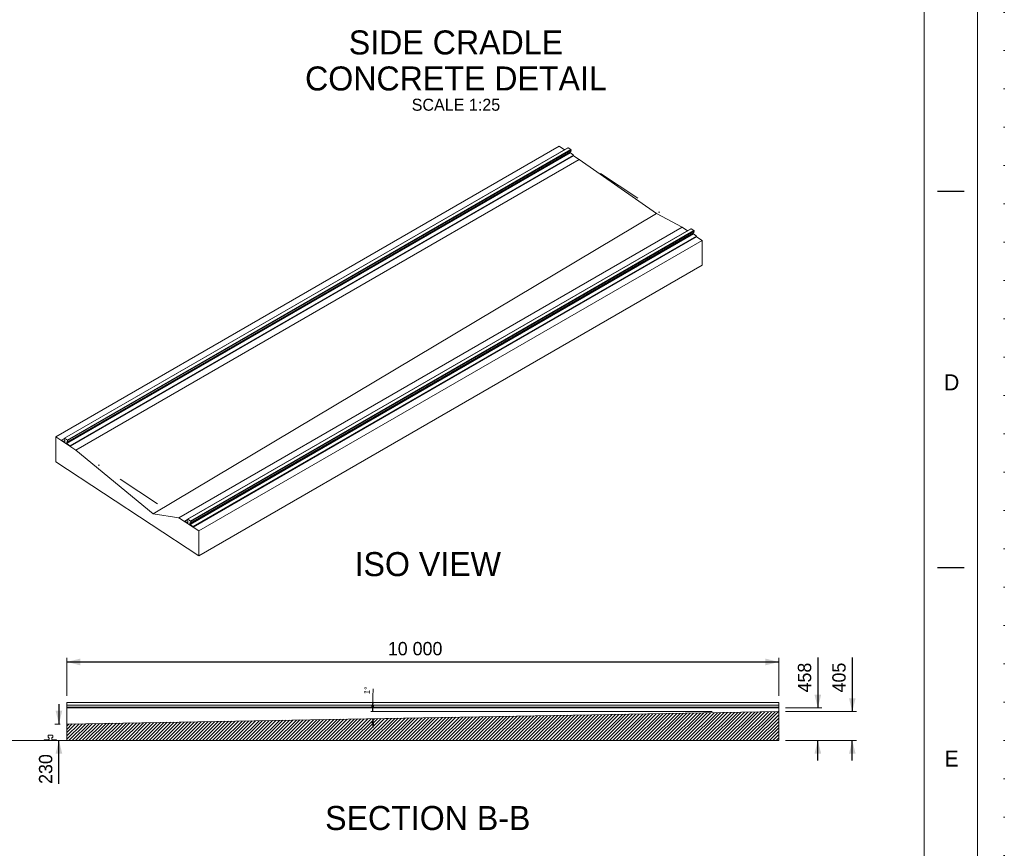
# Model space of a CAD drawing. Header units: millimetres. Extents: x 39621 to 102696, y -761809 to -717259.
# Tile 5 of 7: x 88865 to 102696, y -743476 to -731831. Entities that reach past the tile are written whole.
import ezdxf
from ezdxf.enums import TextEntityAlignment as Align

# ---------------------------------------------------------------- set-up
doc = ezdxf.new("R2010")
doc.units = ezdxf.units.MM
doc.header["$MEASUREMENT"] = 0
doc.linetypes.add('DGN Style 1', pattern=[538.500371, 0.896007, -537.604364])
doc.linetypes.add('DGN Style 6', pattern=[1704.205833, 0.896007, -358.402909, 627.205091, -358.402909, 0.896007, -358.402909])
doc.styles.add('Style-ENGINEERING', font='ENGINEERING.shx')
doc.styles.add('Style-ENGINEERING_0', font='ENGINEERING.shx')
doc.dimstyles.new('MetricMM', dxfattribs={"dimtxt": 3, "dimasz": 3, "dimexe": 1.5, "dimexo": 1.5, "dimgap": 1.5, "dimtad": 1, "dimdec": 0, "dimzin": 7, "dimtxsty": 'Style-ENGINEERING_0', "dimcen": 0.09, "dimclrd": 1, "dimclre": 1, "dimclrt": 7, "dimadec": 0, "dimazin": 3, "dimtfac": 1, "dimtdec": 0, "dimtofl": 0, "dimtmove": 0, "dimatfit": 3, "dimfxl": 1, "dimtzin": 7, "dimlwd": -1, "dimlwe": 0, "dimarcsym": 0})

# ---------------------------------------------------------------- blocks, each defined once
blk = doc.blocks.new('*D85')
at = {"color": 1, "linetype": 'Continuous', "lineweight": 0, "transparency": 16777216}
for p, q in [((18369, -1800), (18369, -1267)), ((28369, -1800), (28369, -1267))]:
    blk.add_line(p, q, dxfattribs=at)
at = {"color": 1, "linetype": 'Continuous', "transparency": 16777216}
blk.add_line((18369, -1323), (28369, -1323), dxfattribs=at)
at = {"color": 1, "linetype": 'Continuous', "lineweight": 0, "transparency": 16777216}
blk.add_solid([(18557, -1370), (18369, -1323), (18557, -1276)], dxfattribs=at)
at = {"color": 1, "linetype": 'Continuous', "lineweight": 0, "transparency": 16777216, "extrusion": (0, 0, -1)}
blk.add_solid([(-28182, -1276), (-28369, -1323), (-28182, -1370)], dxfattribs=at)
at = {"layer": 'Defpoints', "color": 7, "linetype": 'Continuous', "lineweight": 0, "transparency": 16777216}
for p in [(23369, -1323), (28369, -1323), (18369, -1893), (28369, -1893)]:
    blk.add_point(p, dxfattribs=at)
at = {"color": 7, "linetype": 'Continuous', "lineweight": 0, "transparency": 16777216, "style": 'Style-ENGINEERING'}
blk.add_text('10 000', height=187.5, dxfattribs=at).set_placement((22878, -1136), align=Align.MIDDLE_LEFT)
blk = doc.blocks.new('*D86')
at = {"color": 1, "linetype": 'Continuous', "transparency": 16777216}
for p, q in [((18258, -1915), (18258, -2196)), ((18258, -3037), (18258, -2426))]:
    blk.add_line(p, q, dxfattribs=at)
at = {"color": 1, "linetype": 'Continuous', "lineweight": 0, "transparency": 16777216}
for p, q in [((18275, -2196), (18202, -2196)), ((18275, -2426), (18202, -2426))]:
    blk.add_line(p, q, dxfattribs=at)
blk.add_solid([(18305, -2008), (18258, -2196), (18211, -2008)], dxfattribs=at)
at = {"color": 1, "linetype": 'Continuous', "lineweight": 0, "transparency": 16777216, "extrusion": (0, 0, -1)}
blk.add_solid([(-18211, -2614), (-18258, -2426), (-18305, -2614)], dxfattribs=at)
at = {"layer": 'Defpoints', "color": 7, "linetype": 'Continuous', "lineweight": 0, "transparency": 16777216}
for p in [(18369, -2196), (18258, -2426), (18369, -2426), (18258, -2795)]:
    blk.add_point(p, dxfattribs=at)
at = {"color": 7, "linetype": 'Continuous', "lineweight": 0, "transparency": 16777216, "style": 'Style-ENGINEERING'}
blk.add_text('230', height=187.5, rotation=90, dxfattribs=at).set_placement((18071, -3037), align=Align.MIDDLE_LEFT)
blk = doc.blocks.new('*D87')
at = {"color": 1, "linetype": 'Continuous', "transparency": 16777216}
for p, q in [((29402, -1261), (29402, -2021)), ((29402, -2708), (29402, -2426))]:
    blk.add_line(p, q, dxfattribs=at)
at = {"color": 1, "linetype": 'Continuous', "lineweight": 0, "transparency": 16777216}
for p, q in [((28463, -2021), (29459, -2021)), ((28463, -2426), (29459, -2426))]:
    blk.add_line(p, q, dxfattribs=at)
blk.add_solid([(29449, -1834), (29402, -2021), (29356, -1834)], dxfattribs=at)
at = {"color": 1, "linetype": 'Continuous', "lineweight": 0, "transparency": 16777216, "extrusion": (0, 0, -1)}
blk.add_solid([(-29356, -2614), (-29402, -2426), (-29449, -2614)], dxfattribs=at)
at = {"layer": 'Defpoints', "color": 7, "linetype": 'Continuous', "lineweight": 0, "transparency": 16777216}
for p in [(29402, -1507), (28369, -2021), (29402, -2021), (28369, -2426)]:
    blk.add_point(p, dxfattribs=at)
at = {"color": 7, "linetype": 'Continuous', "lineweight": 0, "transparency": 16777216, "style": 'Style-ENGINEERING'}
blk.add_text('405', height=187.5, rotation=90, dxfattribs=at).set_placement((29215, -1752), align=Align.MIDDLE_LEFT)
blk = doc.blocks.new('*D88')
at = {"color": 1, "linetype": 'Continuous', "transparency": 16777216}
for p, q in [((28918, -1261), (28918, -1968)), ((28918, -2708), (28918, -2426))]:
    blk.add_line(p, q, dxfattribs=at)
at = {"color": 1, "linetype": 'Continuous', "lineweight": 0, "transparency": 16777216}
for p, q in [((28463, -1968), (28974, -1968)), ((28463, -2426), (28974, -2426))]:
    blk.add_line(p, q, dxfattribs=at)
blk.add_solid([(28965, -1781), (28918, -1968), (28871, -1781)], dxfattribs=at)
at = {"color": 1, "linetype": 'Continuous', "lineweight": 0, "transparency": 16777216, "extrusion": (0, 0, -1)}
blk.add_solid([(-28871, -2614), (-28918, -2426), (-28965, -2614)], dxfattribs=at)
at = {"layer": 'Defpoints', "color": 7, "linetype": 'Continuous', "lineweight": 0, "transparency": 16777216}
for p in [(28918, -1507), (28369, -1968), (28918, -1968), (28369, -2426)]:
    blk.add_point(p, dxfattribs=at)
at = {"color": 7, "linetype": 'Continuous', "lineweight": 0, "transparency": 16777216, "style": 'Style-ENGINEERING'}
blk.add_text('458', height=187.5, rotation=90, dxfattribs=at).set_placement((28731, -1752), align=Align.MIDDLE_LEFT)
blk = doc.blocks.new('*D90')
at = {"color": 1, "linetype": 'Continuous', "lineweight": 0, "transparency": 16777216}
for p, q in [((27432, -2021), (22639, -2021)), ((23328, -2109), (22640, -2121))]:
    blk.add_line(p, q, dxfattribs=at)
at = {"color": 1, "linetype": 'Continuous', "transparency": 16777216}
for start, end in [(178.746, 180), (181, 182.254)]:
    blk.add_arc((28369, -2021), 5705, start, end, dxfattribs=at)
at = {"color": 1, "linetype": 'Continuous', "lineweight": 0, "transparency": 16777216, "extrusion": (0, 0, -1)}
for points in [[(-22685, -1938), (-22664, -2021), (-22644, -1938)], [(-22646, -2205), (-22665, -2121), (-22687, -2204)]]:
    blk.add_solid(points, dxfattribs=at)
at = {"color": 7, "linetype": 'Continuous', "lineweight": 0, "transparency": 16777216, "style": 'Style-ENGINEERING'}
blk.add_text('1°', height=83.2, rotation=86.4358, dxfattribs=at).set_placement((22584, -1777), align=Align.MIDDLE_LEFT)
blk = doc.blocks.new('*U91')
for p, q in [((412.95, 70.53), (407.95, 70.53)), ((412.95, 0.03), (407.95, 0.03))]:
    blk.add_line(p, q)
at = {"color": 7, "linetype": 'Continuous', "lineweight": 0, "flags": 128}
blk.add_lwpolyline([(-415.55, 292.03), (415.45, 292.03), (415.45, -291.97), (-415.55, -291.97), (-415.55, 292.03)], close=True, dxfattribs=at)
at = {"color": 7, "linetype": 'Continuous', "lineweight": 13, "flags": 128}
blk.add_lwpolyline([(-405.55, 282.03), (405.45, 282.03), (405.45, -281.97), (-405.55, -281.97), (-405.55, 282.03)], close=True, dxfattribs=at)
at = {"char_height": 3, "attachment_point": 5, "line_spacing_factor": 1.2, "style": 'Style-ENGINEERING'}
for s, insert in [('D', (410.58, 34.78)), ('E', (410.58, -35.72))]:
    blk.add_mtext(s, dxfattribs=dict(at, insert=insert))
blk = doc.blocks.new('*U53')
at = {"linetype": 'DGN Style 6', "lineweight": 0}
h = blk.add_hatch(dxfattribs=at)
h.set_pattern_fill('HATCH', style=0, pattern_type=2)
h.set_pattern_definition([(224.76863, (28176.95, -2570.69), (-23.2401, 23.42856), [])])
h.paths.add_polyline_path([(28369.2, -2426.4), (28369.2, -2021.4), (18369.2, -2196), (18369.2, -2426.4)])
at = {"color": 7, "linetype": 'Continuous', "lineweight": 0}
for p, q in [((18213.2, 1840.7), (25284.2, 5923.2)), ((25284.2, 5923.2), (25358.3, 5874.4)), ((18495.3, 1655), (25566.4, 5737.5)), ((25487, 5789.7), (25566.4, 5737.5)), ((25566.4, 5737.5), (26652.7, 4976.9)), ((19581.6, 760.5), (26652.7, 4976.9)), ((26652.7, 4976.9), (27012.4, 4785.9)), ((19941.4, 703.4), (27012.4, 4785.9)), ((27012.4, 4785.9), (27086.5, 4737.1)), ((20223.5, 517.7), (27294.6, 4600.2)), ((27215.2, 4652.4), (27294.6, 4600.2)), ((27294.6, 4600.2), (27294.6, 4250.7)), ((20223.5, 168.3), (27294.6, 4250.7)), ((18213.2, 1840.7), (18213.2, 1491.3)), ((18213.2, 1840.7), (18495.3, 1655)), ((19581.6, 760.5), (18495.3, 1655)), ((18213.2, 1491.3), (20223.5, 168.3)), ((19941.4, 703.4), (19581.6, 760.5)), ((19941.4, 703.4), (20223.5, 517.7)), ((20223.5, 168.3), (20223.5, 517.7))]:
    blk.add_line(p, q, dxfattribs=at)
at = {"color": 5, "linetype": 'Continuous', "lineweight": 0}
for p, q in [((25407.1, 5902.6), (18336, 1820.1)), ((18338.6, 1819.6), (25409.6, 5902.1)), ((18368.5, 1753.2), (25439.6, 5835.6)), ((18371.5, 1747.1), (25442.6, 5829.6)), ((18377.3, 1794.1), (25448.4, 5876.6)), ((25449.3, 5848.6), (18378.2, 1766.1)), ((18379.4, 1768.2), (25450.5, 5850.7)), ((18380.6, 1787.8), (25451.7, 5870.3)), ((18413.1, 1716), (25484.2, 5798.5)), ((18416, 1707.3), (25487, 5789.7)), ((18416.1, 1709.9), (25487.2, 5792.4)), ((27135.2, 4765.3), (20064.2, 682.8)), ((20066.7, 682.3), (27137.8, 4764.8)), ((20105.5, 656.8), (27176.6, 4739.2)), ((27177.5, 4711.3), (20106.4, 628.8)), ((20107.6, 630.9), (27178.7, 4713.3)), ((20108.8, 650.5), (27179.9, 4733)), ((20096.7, 615.8), (27167.8, 4698.3)), ((20099.7, 609.8), (27170.8, 4692.3)), ((20141.3, 578.7), (27212.4, 4661.1)), ((20144.2, 570), (27215.2, 4652.4)), ((20144.3, 572.6), (27215.4, 4655.1)), ((18334.7, 1816.8), (18293.8, 1793.2)), ((18296.2, 1792.9), (18334.6, 1815.1)), ((18338.2, 1769), (18341.7, 1771.1)), ((18369.4, 1767.1), (18372.6, 1768.9)), ((20062.9, 679.5), (20022, 655.9)), ((20024.4, 655.6), (20062.8, 677.8)), ((20066.4, 631.7), (20069.9, 633.7)), ((20097.6, 629.8), (20100.8, 631.6)), ((18369.2, -1968.4), (18369.2, -1893.4)), ((18369.2, -1893.4), (28369.2, -1893.4)), ((18369.2, -1928.4), (28369.2, -1928.4)), ((28369.2, -1893.4), (28369.2, -1968.4)), ((18369.2, -1960.1), (28369.2, -1960.1))]:
    blk.add_line(p, q, dxfattribs=at)
at = {"color": 7, "linetype": 'DGN Style 6', "lineweight": 0}
for p, q in [((25566.4, 5737.5), (27012.4, 4785.9)), ((19941.4, 703.4), (18495.3, 1655))]:
    blk.add_line(p, q, dxfattribs=at)
at = {"color": 7, "linetype": 'DGN Style 1', "lineweight": 0, "flags": 128}
blk.add_lwpolyline([(-31537.5, 22275), (31537.5, 22275), (31537.5, -22275), (-31537.5, -22275), (-31537.5, 22275)], close=True, dxfattribs=at)
at = {"color": 5, "linetype": 'Continuous', "lineweight": 0, "flags": 128}
for points in [[(25449.3, 5848.6), (25449.3, 5848.6), (25450.1, 5849.3), (25450.5, 5850.7), (25451.7, 5870.3), (25451.5, 5872), (25450.8, 5873.8), (25449.7, 5875.4), (25448.4, 5876.6), (25409.6, 5902.1), (25408.3, 5902.7), (25407.1, 5902.6), (25407.1, 5902.6)], [(25487.2, 5792.4), (25487.1, 5794), (25486.4, 5795.7), (25485.4, 5797.2), (25484.2, 5798.5), (25442.6, 5829.6), (25441.4, 5830.8), (25440.4, 5832.4), (25439.8, 5834.1), (25439.6, 5835.6), (25440.1, 5843.3)], [(25487, 5789.7), (25487, 5789.7), (25487.2, 5792.4)], [(27177.5, 4711.3), (27177.5, 4711.3), (27178.3, 4712), (27178.7, 4713.3), (27179.9, 4733), (27179.7, 4734.7), (27179, 4736.4), (27177.9, 4738.1), (27176.6, 4739.2), (27137.8, 4764.8), (27136.4, 4765.4), (27135.2, 4765.3), (27135.2, 4765.3)], [(27215.4, 4655.1), (27215.2, 4656.7), (27214.6, 4658.4), (27213.6, 4659.9), (27212.4, 4661.1), (27170.8, 4692.3), (27169.6, 4693.5), (27168.6, 4695), (27167.9, 4696.7), (27167.8, 4698.3), (27168.3, 4705.9)], [(27215.2, 4652.4), (27215.2, 4652.4), (27215.4, 4655.1)], [(18416.1, 1709.9), (18416, 1711.5), (18415.4, 1713.2), (18414.4, 1714.8), (18413.1, 1716), (18371.5, 1747.1), (18370.3, 1748.3), (18369.3, 1749.9), (18368.7, 1751.6), (18368.5, 1753.2), (18369.4, 1767.1), (18369.8, 1768.4), (18370.6, 1769.2), (18371.8, 1769.3), (18373.2, 1768.7), (18374.4, 1767.6), (18375.7, 1766.5), (18377.1, 1766), (18378.2, 1766.1), (18379, 1766.9), (18379.4, 1768.2), (18380.6, 1787.8), (18380.5, 1789.5), (18379.8, 1791.3), (18378.7, 1792.9), (18377.3, 1794.1), (18338.6, 1819.6), (18337.2, 1820.2), (18336, 1820.1), (18335.1, 1819.3), (18334.8, 1818), (18333.5, 1798.3), (18333.7, 1796.7), (18334.4, 1794.9), (18335.5, 1793.3), (18336.8, 1792.1), (18339.3, 1790.5), (18340.6, 1789.3), (18341.7, 1787.7), (18342.4, 1785.9), (18342.6, 1784.2), (18341.7, 1770.8), (18341.4, 1769.5), (18340.6, 1768.8), (18339.5, 1768.6), (18338.2, 1769), (18296.2, 1792.9), (18294.9, 1793.4), (18293.8, 1793.2), (18293, 1792.4), (18292.7, 1791.2), (18292.5, 1788.5), (18416, 1707.3), (18416.1, 1709.9)], [(20144.3, 572.6), (20144.2, 574.2), (20143.6, 575.9), (20142.6, 577.4), (20141.3, 578.7), (20099.7, 609.8), (20098.5, 611), (20097.5, 612.6), (20096.9, 614.3), (20096.7, 615.8), (20097.6, 629.8), (20098, 631.1), (20098.8, 631.9), (20100, 632), (20101.4, 631.4), (20102.6, 630.3), (20103.9, 629.2), (20105.3, 628.6), (20106.4, 628.8), (20107.2, 629.5), (20107.6, 630.9), (20108.8, 650.5), (20108.6, 652.2), (20108, 654), (20106.9, 655.6), (20105.5, 656.8), (20066.7, 682.3), (20065.4, 682.9), (20064.2, 682.8), (20063.3, 682), (20063, 680.7), (20061.7, 661), (20061.9, 659.3), (20062.6, 657.6), (20063.7, 656), (20065, 654.8), (20067.5, 653.2), (20068.8, 652), (20069.9, 650.4), (20070.6, 648.6), (20070.8, 646.9), (20069.9, 633.5), (20069.6, 632.2), (20068.8, 631.4), (20067.7, 631.3), (20066.4, 631.7), (20024.4, 655.6), (20023.1, 656.1), (20022, 655.9), (20021.2, 655.1), (20020.9, 653.8), (20020.7, 651.2), (20144.2, 570), (20144.3, 572.6)]]:
    blk.add_lwpolyline(points, dxfattribs=at)
at = {"color": 7, "linetype": 'Continuous', "lineweight": 0, "flags": 128}
for points in [[(28369.2, -1968.4), (18369.2, -1968.4)], [(18369.2, -1968.4), (18369.2, -2426.4)], [(28369.2, -2426.4), (28369.2, -1968.4)], [(18369.2, -2426.4), (17510, -2426.4)]]:
    blk.add_lwpolyline(points, dxfattribs=at)
blk.add_lwpolyline([(28369.2, -2426.4), (28369.2, -2021.4), (18369.2, -2196), (18369.2, -2426.4), (28369.2, -2426.4)], close=True, dxfattribs=at)
at = {"color": 5, "linetype": 'Continuous', "lineweight": 0, "flags": 128}
blk.add_lwpolyline([(18050.2, -2423.1, -0.3917214), (18054.8, -2418.1), (18114.1, -2413.5, 0.3917214), (18118.7, -2408.5), (18118.7, -2390.8, 0.4142066), (18113.7, -2385.8, 0.0896377), (18111.9, -2386.1, -0.5232726), (18105.2, -2381.4), (18105.2, -2356.4, -0.4142136), (18110.2, -2351.4), (18165.2, -2351.4, -0.4142136), (18170.2, -2356.4), (18170.2, -2381.4, -0.4142136), (18165.2, -2386.4), (18161.7, -2386.4, 0.4142136), (18156.7, -2391.4), (18156.7, -2408.5, 0.3917214), (18161.3, -2413.5), (18220.6, -2418.1, -0.3917214), (18225.2, -2423.1), (18225.2, -2426.4), (18050.2, -2426.4), (18050.2, -2423.1)], format="xyb", close=True, dxfattribs=at)
at = {"color": 1, "linetype": 'Continuous', "lineweight": 0}
blk.add_arc((28369.2, -2021.4), 5705.4, 176.79734, 179.69435, dxfattribs=at)
at = {"xscale": 74.99999999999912, "yscale": 74.99999999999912, "zscale": 74.99999999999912}
blk.add_blockref('*U91', (3.5, -2.2), dxfattribs=at)
at = {"color": 7, "lineweight": 13, "char_height": 337.5, "width": 23306.444, "attachment_point": 5, "line_spacing_factor": 0.9, "style": 'Style-ENGINEERING'}
for s, insert in [('SIDE CRADLE\\PCONCRETE DETAIL', (23834.4, 7127.5)), ('ISO VIEW', (23439.2, 49.4)), ('SECTION B-B', (23439.2, -3518.4))]:
    blk.add_mtext(s, dxfattribs=dict(at, insert=insert))
at = {"insert": (23834.8, 6506.4), "char_height": 168.92, "attachment_point": 5, "line_spacing_factor": 1.2, "style": 'Style-ENGINEERING'}
blk.add_mtext('SCALE 1:25', dxfattribs=at)
at = {"color": 1, "linetype": 'Continuous'}
dim = blk.add_linear_dim(base=(28369.2, -1323.2), p1=(18369.2, -1893.4), p2=(28369.2, -1893.4), text='\\FSTANDARD;<>', dimstyle='MetricMM', override={"dimtxt": 187.5, "dimasz": 187.5, "dimexe": 56.25, "dimexo": 93.75, "dimgap": 93.75}, dxfattribs=at)
dim.commit()
dim.dimension.update_dxf_attribs({"geometry": '*D85', "text_midpoint": (23369.2, -1323.2)})
for base, p1, p2, angle, picture, middle in [((29402.4, -2021.4), (28369.2, -2426.4), (28369.2, -2021.4), 90, '*D87', (29402.4, -1506.6)), ((28918, -1968.4), (28369.2, -2426.4), (28369.2, -1968.4), 90, '*D88', (28918, -1506.6)), ((18258.4, -2426.4), (18369.2, -2196), (18369.2, -2426.4), 270, '*D86', (18258.4, -2794.7))]:
    dim = blk.add_linear_dim(base=base, p1=p1, p2=p2, angle=angle, text='\\FSTANDARD;<>', dimstyle='MetricMM', override={"dimtxt": 187.5, "dimasz": 187.5, "dimexe": 56.25, "dimexo": 93.75, "dimgap": 93.75}, dxfattribs=at)
    dim.commit()
    dim.dimension.update_dxf_attribs({"geometry": picture, "text_midpoint": middle, "dimtype": 128})
dim = blk.add_angular_dim_3p(base=(22664.2, -2091.1), center=(28369.2, -2021.4), p1=(23369.2, -2108.7), p2=(27473.2, -2021.4), text='\\FSTANDARD;<>', dimstyle='MetricMM', override={"dimtxt": 83.25, "dimasz": 83.25, "dimexe": 24.975, "dimexo": 41.625, "dimgap": 41.625}, dxfattribs=at)
dim.commit()
dim.dimension.update_dxf_attribs({"geometry": '*D90', "text_midpoint": (22586.3, -1739.9), "dimtype": 133})

msp = doc.modelspace()

# ---------------------------------------------------------------- block references
at = {"color": 7, "linetype": 'DGN Style 6', "lineweight": 0}
msp.add_blockref('*U53', (71158.05, -739533.65), dxfattribs=at)

doc.saveas('drawing.dxf')
